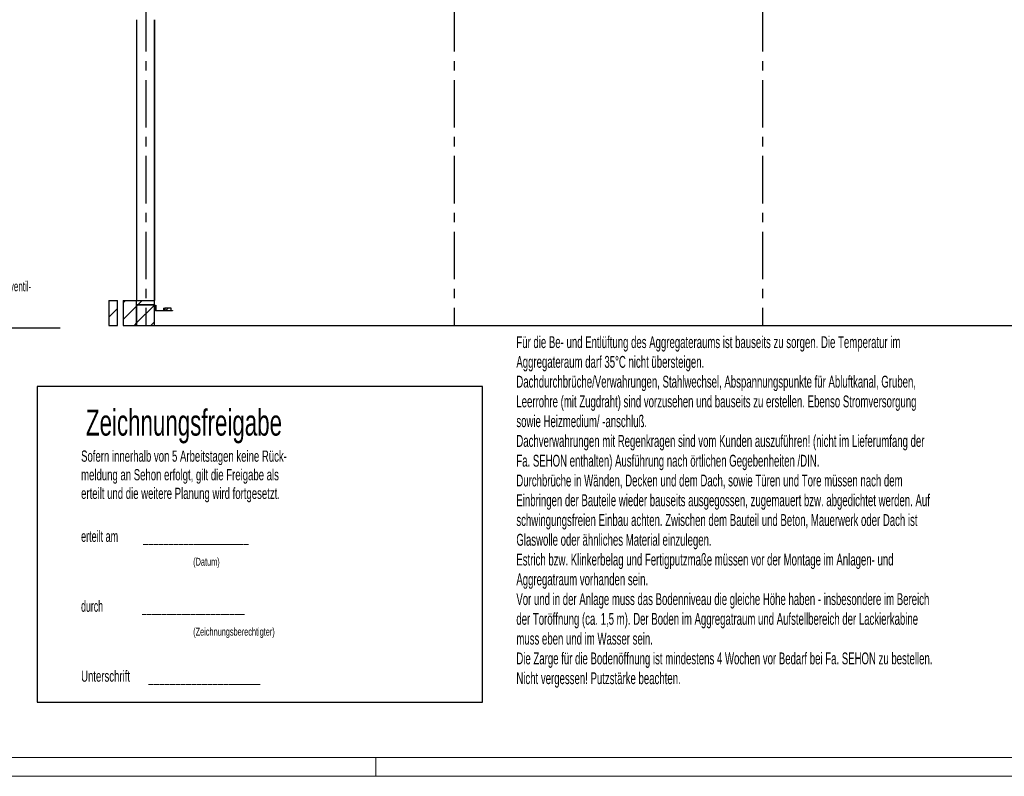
# Model space of a CAD drawing. Header units: millimetres. Extents: x 250 to 59450, y 0 to 41800.
# Tile 49 of 146: x 26082 to 39259, y 250 to 10379. Entities that reach past the tile are written whole.
import ezdxf

# ---------------------------------------------------------------- set-up
doc = ezdxf.new("R2010")
doc.units = ezdxf.units.MM
doc.header["$LTSCALE"] = 50
doc.linetypes.add('CENTERX2', pattern=[20.32, 12.7, -2.54, 2.54, -2.54])
for name, color, linetype in [('DICK', 4, 'Continuous'), ('TEXT025', 2, 'Continuous'), ('TEXT_1', 176, 'Continuous')]:
    doc.layers.add(name, color=color, linetype=linetype)
doc.styles.add('SLDTEXTSTYLE0', font='TXT', dxfattribs={"width": 0.605})
doc.styles.add('SLDTEXTSTYLE1', font='TXT', dxfattribs={"width": 0.638186})
doc.styles.add('SLDTEXTSTYLE2', font='TXT', dxfattribs={"width": 0.601111})
doc.styles.add('SLDTEXTSTYLE3', font='TXT', dxfattribs={"width": 0.585544})

# ---------------------------------------------------------------- blocks, each defined once
blk = doc.blocks.new('SW_NOTE_0_28')
at = {"layer": 'TEXT025', "color": 0, "insert": (0, 451), "char_height": 350, "attachment_point": 1, "style": 'SLDTEXTSTYLE1'}
blk.add_mtext('Zeichnungsfreigabe', dxfattribs=at)
blk = doc.blocks.new('SW_NOTE_0_29')
at = {"layer": 'TEXT025', "color": 0, "attachment_point": 1}
for s, insert, char_height, style in [('erteilt am          _____________________', (0, 193), 150, 'SLDTEXTSTYLE2'), ('(Datum)', (1500, -170), 105.8, 'SLDTEXTSTYLE1'), ('durch                _____________________', (0, -743), 150, 'SLDTEXTSTYLE3'), ('(Zeichnungsberechtigter)', (1500, -1106), 105.83, 'SLDTEXTSTYLE1'), ('Unterschrift       _____________________', (0, -1679), 150, 'SLDTEXTSTYLE1')]:
    blk.add_mtext(s, dxfattribs=dict(at, insert=insert, char_height=char_height, style=style))
blk = doc.blocks.new('SW_NOTE_0_30')
at = {"layer": 'TEXT025', "color": 0, "char_height": 150, "attachment_point": 1, "style": 'SLDTEXTSTYLE1'}
for s, insert in [('Sofern innerhalb von 5 Arbeitstagen keine Rück-', (0, 193)), ('meldung an Sehon erfolgt, gilt die Freigabe als', (0, -56)), ('erteilt und die weitere Planung wird fortgesetzt.', (0, -305))]:
    blk.add_mtext(s, dxfattribs=dict(at, insert=insert))
blk = doc.blocks.new('Zeichnungsfreigabe')
at = {"layer": 'DICK', "color": 7}
for p, q in [((5959, 4229), (0, 4229)), ((0, 4229), (0, 0)), ((5959, 0), (5959, 4229)), ((0, 0), (5959, 0))]:
    blk.add_line(p, q, dxfattribs=at)
at = {"layer": 'TEXT025', "color": 7}
for name, p in [('SW_NOTE_0_28', (653, 3468)), ('SW_NOTE_0_30', (588, 3177)), ('SW_NOTE_0_29', (588, 2104))]:
    blk.add_blockref(name, p, dxfattribs=at)
blk = doc.blocks.new('SW_NOTE_0_79')
at = {"layer": 'TEXT_1', "color": 0}
blk.add_line((1053, 0), (0, 0), dxfattribs=at)
at = {"layer": 'TEXT_1', "color": 0, "attachment_point": 1, "style": 'SLDTEXTSTYLE0'}
for s, insert, char_height in [('Magnetventil-', (23, 625), 132.29), ('schrank', (23, 398), 132.3), ('Airplus', (23, 172), 132.3)]:
    blk.add_mtext(s, dxfattribs=dict(at, insert=insert, char_height=char_height))

msp = doc.modelspace()

# ---------------------------------------------------------------- hatches: boundary and pattern name
at = {"linetype": 'Continuous', "lineweight": 18}
h = msp.add_hatch(dxfattribs=at)
h.set_pattern_fill('ANSI31', scale=50, style=0)
h.paths.add_polyline_path([(27277.36, 6618.88), (27277.36, 6286.38), (27392.36, 6286.38), (27392.36, 6618.88)], flags=0)
h = msp.add_hatch(dxfattribs=at)
h.set_pattern_fill('ANSI31', scale=50, style=0)
h.paths.add_polyline_path([(27467.36, 6618.88), (27467.36, 6286.38), (27647.36, 6286.38), (27647.36, 6618.88)], flags=0)
h = msp.add_hatch(dxfattribs=at)
h.set_pattern_fill('ANSI31', scale=50, style=0)
h.paths.add_polyline_path([(27647.36, 6618.88), (27647.36, 6561.38), (27887.36, 6561.38), (27887.36, 6618.88)], flags=0)
h = msp.add_hatch(dxfattribs=at)
h.set_pattern_fill('ANSI31', scale=50, style=0)
h.paths.add_polyline_path([(27647.36, 6286.38), (27887.36, 6286.38), (27887.36, 6561.38), (27647.36, 6561.38)], flags=0)
h = msp.add_hatch(dxfattribs=at)
h.set_pattern_fill('ANSI31', scale=50, style=0)
h.paths.add_polyline_path([(27904.36, 6556.38), (27901.36, 6556.38), (27901.36, 6481.38), (28129.36, 6481.38), (28129.36, 6484.38), (27904.36, 6484.38)], flags=0)
h = msp.add_hatch(dxfattribs=at)
h.set_pattern_fill('ANSI31', scale=50, style=0)
h.paths.add_polyline_path([(28110.56, 6516.38), (28026.56, 6516.38), (28026.56, 6486.38), (28110.56, 6486.38)], flags=0)

# ---------------------------------------------------------------- linework, layer by layer
at = {"color": 7, "linetype": 'CENTERX2'}
for p, q in [((27772.36, 24811.38), (27772.36, 6286.38)), ((31897.36, 24811.38), (31897.36, 6286.38)), ((36022.36, 24811.38), (36022.36, 6286.38))]:
    msp.add_line(p, q, dxfattribs=at)
at = {"color": 250, "linetype": 'Continuous', "lineweight": 25, "true_color": 0x404040}
for p, q in [((27647.36, 10378.88), (27647.36, 6618.88)), ((27887.36, 6618.88), (27887.36, 10378.88)), ((27887.36, 10378.88), (27887.36, 6618.88)), ((27277.36, 6618.88), (27392.36, 6618.88)), ((27277.36, 6618.88), (27277.36, 6286.38)), ((27392.36, 6286.38), (27392.36, 6618.88)), ((27467.36, 6618.88), (27647.36, 6618.88)), ((27467.36, 6618.88), (27467.36, 6286.38)), ((27647.36, 6286.38), (27647.36, 6618.88)), ((27647.36, 6618.88), (27887.36, 6618.88)), ((27647.36, 6561.38), (27647.36, 6618.88)), ((27887.36, 6561.38), (27887.36, 6618.88)), ((27647.36, 6561.38), (27887.36, 6561.38)), ((27647.36, 6561.38), (27647.36, 6286.38)), ((27887.36, 6561.38), (27647.36, 6561.38)), ((27887.36, 6286.38), (27887.36, 6561.38)), ((27901.36, 6556.38), (27904.36, 6556.38)), ((27901.36, 6481.38), (27901.36, 6556.38)), ((28129.36, 6481.38), (27901.36, 6481.38)), ((27904.36, 6556.38), (27904.36, 6484.38)), ((27904.36, 6484.38), (28129.36, 6484.38)), ((28005.36, 6516.38), (28005.36, 6486.38)), ((28005.36, 6516.38), (28026.56, 6516.38)), ((28005.36, 6486.38), (28026.56, 6486.38)), ((28026.56, 6516.38), (28026.56, 6486.38)), ((28110.56, 6516.38), (28026.56, 6516.38)), ((28026.56, 6486.38), (28110.56, 6486.38)), ((28110.56, 6486.38), (28110.56, 6516.38)), ((28129.36, 6484.38), (28129.36, 6481.38)), ((27277.36, 6286.38), (27392.36, 6286.38)), ((27467.36, 6286.38), (27647.36, 6286.38)), ((27647.36, 6286.38), (27887.36, 6286.38)), ((27887.36, 6286.38), (44152.36, 6286.38))]:
    msp.add_line(p, q, dxfattribs=at)
at = {"color": 7, "linetype": 'Continuous', "lineweight": 18}
for p, q in [((58949.96, 499.98), (499.96, 499.98)), ((30849.96, 249.98), (30849.96, 499.98)), ((59199.96, 249.98), (249.96, 249.98))]:
    msp.add_line(p, q, dxfattribs=at)

# ---------------------------------------------------------------- block references
at = {"color": 7, "linetype": 'Continuous'}
msp.add_blockref('Zeichnungsfreigabe', (26316.14, 1241.45), dxfattribs=at)
at = {"layer": 'TEXT_1'}
msp.add_blockref('SW_NOTE_0_79', (25570.73, 6251.11), dxfattribs=at)

# ---------------------------------------------------------------- texts
at = {"color": 7, "linetype": 'Continuous', "lineweight": 0, "insert": (32728.97, 6141.9), "char_height": 158.75, "attachment_point": 1, "style": 'SLDTEXTSTYLE0'}
msp.add_mtext('Für die Be- und Entlüftung des Aggregateraums ist bauseits zu sorgen. Die Temperatur im ^JAggregateraum darf 35°C nicht übersteigen.^JDachdurchbrüche/Verwahrungen, Stahlwechsel, Abspannungspunkte für Abluftkanal, Gruben, ^JLeerrohre (mit Zugdraht) sind vorzusehen und bauseits zu erstellen. Ebenso Stromversorgung ^Jsowie Heizmedium/ -anschluß.^JDachverwahrungen mit Regenkragen sind vom Kunden auszuführen! (nicht im Lieferumfang der ^JFa. SEHON enthalten) Ausführung nach örtlichen Gegebenheiten /DIN.^JDurchbrüche in Wänden, Decken und dem Dach, sowie Türen und Tore müssen nach dem ^JEinbringen der Bauteile wieder bauseits ausgegossen, zugemauert bzw. abgedichtet werden. Auf ^Jschwingungsfreien Einbau achten. Zwischen dem Bauteil und Beton, Mauerwerk oder Dach ist ^JGlaswolle oder ähnliches Material einzulegen.^JEstrich bzw. Klinkerbelag und Fertigputzmaße müssen vor der Montage im Anlagen- und ^JAggregatraum vorhanden sein.^JVor und in der Anlage muss das Bodenniveau die gleiche Höhe haben - insbesondere im Bereich ^Jder Toröffnung (ca. 1,5 m). Der Boden im Aggregatraum und Aufstellbereich der Lackierkabine ^Jmuss eben und im Wasser sein.^JDie Zarge für die Bodenöffnung ist mindestens 4 Wochen vor Bedarf bei Fa. SEHON zu bestellen.^JNicht vergessen! Putzstärke beachten.', dxfattribs=at)

doc.saveas('drawing.dxf')
